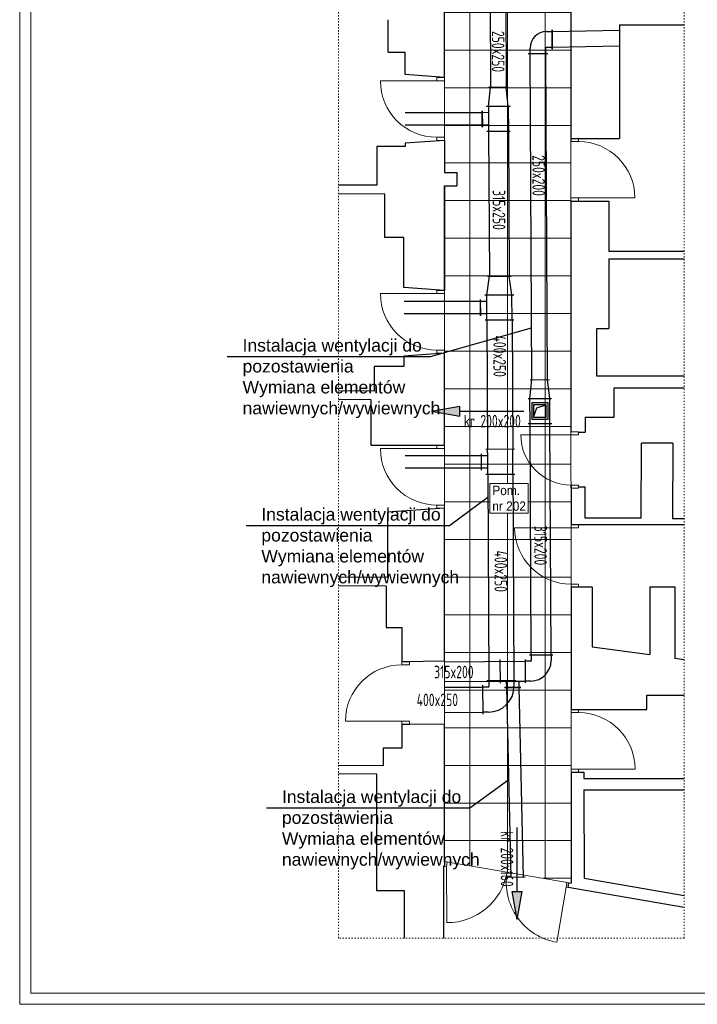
# Model space of a CAD drawing. Header units: millimetres. Extents: x 6904000 to 7075021, y 297772 to 407623.
# Tile 53 of 91: x 7010101 to 7020900, y 297772 to 313465. Entities that reach past the tile are written whole.
import ezdxf
from ezdxf.enums import TextEntityAlignment as Align

# ---------------------------------------------------------------- set-up
doc = ezdxf.new("R2010")
doc.units = ezdxf.units.MM
doc.linetypes.add('MCS - 2 piętro - koncepcja (2026.04.17)_do wysłania$0$ACAD_ISO03W100', pattern=[30, 12, -18])
for name, color, linetype, lineweight in [('$went_nawiew', 150, 'Continuous', 30), ('$went_wyciąg', 32, 'Continuous', 30), ('$WENTYLACJA_OPIS', 20, 'Continuous', 25), ('MCS - 2 piętro - koncepcja (2026.04.17)_do wysłania$0$Przekrojowa', 8, 'Continuous', 25), ('MCS - 2 piętro - koncepcja (2026.04.17)_do wysłania$0$S3_drzwi_nowe', 8, 'Continuous', 18), ('MCS - 2 piętro - koncepcja (2026.04.17)_do wysłania$0$S3_opis pomieszczeń', 8, 'Continuous', 0), ('MCS - 2 piętro - koncepcja (2026.04.17)_do wysłania$0$Widokowa', 8, 'Continuous', 9)]:
    doc.layers.add(name, color=color, linetype=linetype, lineweight=lineweight)
doc.layers.add('_MECH_OPIS', color=7, linetype='Continuous')
doc.layers.add('MCS - 2 piętro - koncepcja (2026.04.17)_do wysłania$0$Obrys powierzchni', color=8, linetype='Continuous', lineweight=9, plot=False)
doc.layers.add('S3_sufit S2', color=7, linetype='Continuous', lineweight=5, true_color=0x7f7f7f)
doc.styles.add('JOZEK', font='isocp3.shx', dxfattribs={"width": 0.9})
doc.styles.add('MCS - 2 piętro - koncepcja (2026.04.17)_do wysłania$0$ARIELCE', font='arial.ttf', dxfattribs={"width": 0.9})
doc.styles.get("Standard").update_dxf_attribs({"font": 'arial.ttf'})

# ---------------------------------------------------------------- blocks, each defined once
blk = doc.blocks.new('MCS - 2 piętro - koncepcja (2026.04.17)_do wysłania$0$zw$74BA')
at = {"layer": 'MCS - 2 piętro - koncepcja (2026.04.17)_do wysłania$0$S3_drzwi_nowe'}
blk.add_line((12, -5), (102, -5.1), dxfattribs=at)
for points in [[(0, -5), (0, 0), (12, 0), (12, -5)], [(-0.1, -100), (-0.1, -95), (11.9, -95), (11.9, -100)]]:
    blk.add_lwpolyline(points, close=True, dxfattribs=at)
blk.add_arc((12, -5), 90, 269.9563, 359.9563, dxfattribs=at)

msp = doc.modelspace()

# ---------------------------------------------------------------- hatches: boundary and pattern name
at = {"layer": '$WENTYLACJA_OPIS'}
for points in [[(7017114, 307146.5), (7017114, 307306.5), (7016666, 307226.5)], [(7017947.8, 299570.9), (7018107.8, 299571), (7018028.1, 299123)]]:
    msp.add_hatch(color=256, dxfattribs=at).paths.add_polyline_path(points)

# ---------------------------------------------------------------- linework, layer by layer
at = {"layer": '$went_nawiew', "ltscale": 1.6}
for p, q in [((7018495.2, 313274.7), (7018585.2, 313275.2)), ((7018586.6, 312995.2), (7018585, 313305.2)), ((7018585, 313305.2), (7018586.6, 312995.2)), ((7018585.2, 313275.2), (7019659.8, 313295.4)), ((7018207, 312923.2), (7018517, 312924.9)), ((7018207, 312923.2), (7018517, 312924.9)), ((7018237, 312923.4), (7018236.5, 313013.4)), ((7018264, 307727.2), (7018237, 312923.4)), ((7018487, 312924.7), (7018486.5, 313014.7)), ((7018514, 307728.5), (7018487, 312924.7)), ((7018496.5, 313024.7), (7018586.5, 313025.2)), ((7018586.5, 313025.2), (7019659.9, 313045.4)), ((7018233.1, 307427), (7018264, 307727.2)), ((7018234, 307727.1), (7018544, 307728.7)), ((7018234, 307727.1), (7018544, 307728.7)), ((7018548.1, 307428.7), (7018514, 307728.5)), ((7018203.1, 307426.9), (7018578.1, 307428.8)), ((7018203.1, 307426.9), (7018578.1, 307428.8)), ((7018235.1, 307027), (7018233.1, 307427)), ((7018550.1, 307028.7), (7018548.1, 307428.7)), ((7018205.1, 307026.9), (7018580.1, 307028.8)), ((7018205.1, 307026.9), (7018580.1, 307028.8)), ((7018254.3, 303339.3), (7018235.1, 307027)), ((7018569.3, 303340.9), (7018550.1, 307028.7)), ((7018599.3, 303341), (7018224.3, 303339.1)), ((7018224.3, 303339.1), (7018599.3, 303341)), ((7018254.3, 303339.3), (7018254.8, 303249.3)), ((7018569.3, 303340.9), (7018569.8, 303250.9)), ((7016869.7, 303232.1), (7018154.8, 303238.7)), ((7017754.5, 303266.7), (7017756.4, 302891.7)), ((7017754.6, 303236.7), (7018154.8, 303238.7)), ((7018154.7, 303268.7), (7018156.6, 302893.7)), ((7018154.7, 303268.7), (7018156.6, 302893.7)), ((7018154.7, 303268.7), (7018156.6, 302893.7)), ((7018244.8, 303239.2), (7018154.8, 303238.7)), ((7016869.7, 302917.1), (7018156.5, 302923.7)), ((7017756.3, 302921.7), (7017856.3, 302922.2)), ((7017856.3, 302922.2), (7018056.5, 302923.2)), ((7017856.4, 302922.1), (7017856.9, 302822.1)), ((7018056.4, 302923.1), (7018056.9, 302823.1)), ((7018056.5, 302923.2), (7018156.5, 302923.7)), ((7018246.5, 302924.2), (7018156.5, 302923.7)), ((7018086.9, 302825.6), (7017826.9, 302819.6)), ((7017826.9, 302821.9), (7018086.9, 302823.3)), ((7017856.9, 302820.3), (7017927.1, 299792.5)), ((7018056.9, 302824.9), (7018127, 299797.1)), ((7018157, 299797.8), (7017897.1, 299791.8))]:
    msp.add_line(p, q, dxfattribs=at)
at = {"layer": '$went_nawiew', "color": 2, "ltscale": 1.6}
for p, q in [((7018520.9, 307358.5), (7018260.9, 307357.2)), ((7018260.9, 307357.2), (7018262.3, 307097.2)), ((7018491.1, 307328.4), (7018291.1, 307327.3)), ((7018291.1, 307327.3), (7018292.1, 307127.3)), ((7018292.1, 307127.3), (7018341.3, 307277.6)), ((7018341.3, 307277.6), (7018491.1, 307328.4)), ((7018492.1, 307128.4), (7018491.1, 307328.4)), ((7018522.3, 307098.5), (7018520.9, 307358.5)), ((7018262.3, 307097.2), (7018522.3, 307098.5)), ((7018292.1, 307127.3), (7018492.1, 307128.4))]:
    msp.add_line(p, q, dxfattribs=at)
at = {"layer": '$went_nawiew', "ltscale": 1.6}
for centre, radius, start, end in [((7018496.5, 313014.7), 260, 90.29786, 180.29786), ((7018496.5, 313014.7), 10, 90.29786, 180.29786), ((7018244.8, 303249.2), 10, 270.29786, 0.29786), ((7018244.8, 303249.2), 325, 270.29786, 0.29786), ((7017856.3, 302922.1), 0.1, 0.29786, 90.29786), ((7018056.5, 302923.1), 0.1, 90.29786, 180.29786)]:
    msp.add_arc(centre, radius, start, end, dxfattribs=at)
at = {"layer": '$went_wyciąg', "ltscale": 1.6}
for p, q in [((7017593.3, 314434.6), (7017604, 312383.2)), ((7017843.3, 314435.9), (7017854, 312384.5)), ((7017573.1, 312083), (7017604, 312383.2)), ((7017574, 312383.1), (7017884, 312384.7)), ((7017884, 312384.7), (7017574, 312383.1)), ((7017888, 312084.7), (7017854, 312384.5)), ((7017474, 311982.4), (7016242.5, 311982.4)), ((7017473.3, 312012.4), (7017474.7, 311752.4)), ((7017573.5, 311982.9), (7017473.5, 311982.4)), ((7017474, 311752.4), (7017474, 312012.4)), ((7017918, 312084.8), (7017543.1, 312082.9)), ((7017543.1, 312082.9), (7017918, 312084.8)), ((7017573.1, 312083), (7017573.6, 311983)), ((7017573.6, 311983), (7017574.6, 311782.8)), ((7017888, 312084.7), (7017890.1, 311684.5)), ((7017474, 311782.4), (7016242.5, 311782.4)), ((7017574.5, 311782.9), (7017474.5, 311782.4)), ((7017920.1, 311684.6), (7017545.1, 311682.7)), ((7017920.1, 311684.6), (7017545.1, 311682.7)), ((7017574.6, 311782.8), (7017575.1, 311682.8)), ((7017575.1, 311682.8), (7017587.1, 309376.1)), ((7017890.1, 311684.5), (7017902.1, 309377.7)), ((7017546.2, 309075.8), (7017587.1, 309376.1)), ((7017557.1, 309375.9), (7017932.1, 309377.9)), ((7017932.1, 309377.9), (7017557.1, 309375.9)), ((7017946.2, 309077.9), (7017902.1, 309377.7)), ((7017447.8, 308745.2), (7017446.5, 309005.2)), ((7017447.1, 308745.2), (7017447.1, 309005.2)), ((7017976.2, 309078.1), (7017516.2, 309075.7)), ((7017516.2, 309075.7), (7017976.2, 309078.1)), ((7017546.7, 308975.8), (7017546.2, 309075.8)), ((7017948.3, 308677.7), (7017946.2, 309077.9)), ((7017447.1, 308975.2), (7016227.6, 308975.2)), ((7017546.6, 308975.7), (7017446.6, 308975.2)), ((7017547.7, 308775.7), (7017546.7, 308975.8)), ((7017447.1, 308775.2), (7016227.6, 308775.2)), ((7017547.6, 308775.8), (7017447.6, 308775.2)), ((7017978.3, 308677.9), (7017518.3, 308675.5)), ((7017978.3, 308677.9), (7017518.3, 308675.5)), ((7017548.3, 308675.7), (7017547.7, 308775.7)), ((7017548.3, 308675.7), (7017559, 306616.1)), ((7017948.3, 308677.7), (7017959, 306618.2)), ((7017459.9, 306515.5), (7016243.4, 306515.5)), ((7017460.6, 306285.5), (7017459.2, 306545.5)), ((7017559.4, 306516), (7017459.4, 306515.5)), ((7017459.9, 306285.5), (7017459.9, 306545.5)), ((7017989, 306618.4), (7017529, 306616)), ((7017989, 306618.4), (7017529, 306616)), ((7017559.5, 306516.1), (7017559, 306616.1)), ((7017560.5, 306315.9), (7017559.5, 306516.1)), ((7017961, 306218), (7017959, 306618.2)), ((7017459.9, 306315.5), (7016243.4, 306315.5)), ((7017560.4, 306316), (7017460.4, 306315.5)), ((7017561.1, 306215.9), (7017560.5, 306315.9)), ((7017991, 306218.2), (7017531.1, 306215.8)), ((7017991, 306218.2), (7017531.1, 306215.8)), ((7018008.1, 302930.5), (7017548.1, 302928.1)), ((7018008.1, 302930.5), (7017548.1, 302928.1)), ((7017578.1, 302928.2), (7017578.6, 302838.2)), ((7017978.1, 302930.3), (7017978.6, 302840.3)), ((7016869.7, 302824.5), (7017478.7, 302827.7)), ((7017478.5, 302857.7), (7017480.9, 302397.7)), ((7017478.5, 302857.7), (7017480.9, 302397.7)), ((7017568.7, 302828.2), (7017478.7, 302827.7)), ((7016869.7, 302424.5), (7017480.7, 302427.7)), ((7017570.7, 302428.2), (7017480.7, 302427.7))]:
    msp.add_line(p, q, dxfattribs=at)
for centre, radius, start, end in [((7017573.5, 311983), 0.1, 270.29785, 0.29785), ((7017574.5, 311782.8), 0.1, 0.29785, 90.29785), ((7017546.6, 308975.8), 0.1, 270.29785, 0.29785), ((7017547.6, 308775.7), 0.1, 0.29785, 90.29785), ((7017559.4, 306516.1), 0.1, 270.29785, 0.29785), ((7017560.4, 306315.9), 0.1, 0.29785, 90.29785), ((7017568.6, 302838.2), 10, 270.29786, 0.29786), ((7017568.6, 302838.2), 410, 270.29786, 0.29786)]:
    msp.add_arc(centre, radius, start, end, dxfattribs=at)
at = {"layer": '$WENTYLACJA_OPIS'}
for p, q in [((7016666, 307226.5), (7017114, 307306.5)), ((7017114, 307146.5), (7017114, 307306.5)), ((7016666, 307226.5), (7017114, 307146.5)), ((7017114, 307226.5), (7018134, 307226.5)), ((7018027.8, 299571), (7018027, 300591)), ((7017947.8, 299570.9), (7018107.8, 299571)), ((7018028.1, 299123), (7017947.8, 299570.9)), ((7018028.1, 299123), (7018107.8, 299571))]:
    msp.add_line(p, q, dxfattribs=at)
at = {"layer": '_MECH_OPIS'}
for points in [[(7013410.3, 308095.9), (7016650.3, 308095.9), (7018259.7, 308551.3)], [(7014037.3, 300902.1), (7017277.4, 300902.1), (7017896.8, 301357.6)]]:
    msp.add_lwpolyline(points, dxfattribs=at)
at = {"layer": 'MCS - 2 piętro - koncepcja (2026.04.17)_do wysłania$0$Obrys powierzchni', "ltscale": 1.6}
for points in [[(7010101.5, 327472.4), (7031101.5, 327472.4), (7031101.5, 297772.4), (7010101.5, 297772.4)], [(7010276.5, 327297.4), (7030926.5, 327297.4), (7030926.5, 297947.4), (7010276.5, 297947.4)]]:
    msp.add_lwpolyline(points, close=True, dxfattribs=at)
at = {"layer": 'MCS - 2 piętro - koncepcja (2026.04.17)_do wysłania$0$Przekrojowa', "ltscale": 1.6}
for p, q in [((7018884.4, 314452.2), (7018885.4, 311525.8)), ((7016869.7, 312540.8), (7016869.7, 314042)), ((7015972.3, 312945.6), (7015972.3, 313464.6)), ((7019659.8, 313383), (7019660.4, 311573.2)), ((7019659.8, 313383), (7020690.1, 313383)), ((7015972.3, 312945.6), (7016242.3, 312945.6)), ((7016242.3, 312589.2), (7016242.3, 312945.6)), ((7016869.7, 312540.8), (7016242.3, 312589.2)), ((7016869.7, 311540.8), (7016242.3, 311496.9)), ((7016242.3, 311496.9), (7016242.3, 311445.6)), ((7016869.7, 311540.8), (7016869.7, 311027.3)), ((7018885.4, 311573), (7019087.7, 311573)), ((7019087.7, 311573), (7019660.4, 311573.2)), ((7015792.3, 311445.6), (7015792.3, 310825.8)), ((7016242.3, 311445.6), (7015792.3, 311445.6)), ((7016869.7, 311027.3), (7017069.7, 311027.3)), ((7017069.7, 311027.3), (7017069.7, 310817.3)), ((7015792.3, 310825.8), (7015182.6, 310830)), ((7016869.7, 310817.3), (7016869.7, 309148.9)), ((7016869.7, 309148.9), (7016869.7, 310817.3)), ((7016869.7, 310817.3), (7017069.7, 310817.3)), ((7015922.3, 310684.9), (7015182.6, 310690)), ((7015922.3, 309995.6), (7015922.3, 310684.9)), ((7018885.8, 310573), (7018887.2, 306888.2)), ((7018885.8, 310573), (7019088, 310573)), ((7019088, 310573), (7019490.7, 310573.2)), ((7019490.7, 310573.2), (7019489.7, 309773)), ((7016222.3, 309995.6), (7015922.3, 309995.6)), ((7016222.3, 309198.9), (7016222.3, 309995.6)), ((7019489.7, 309773), (7020690.1, 309773)), ((7019490, 309653), (7020690.1, 309653)), ((7019490, 309653), (7019490.6, 308543)), ((7016869.7, 309148.9), (7016222.3, 309198.9)), ((7019298.4, 307783), (7019298, 308543)), ((7019298, 308543), (7019490.6, 308543)), ((7016869.7, 308148.9), (7016222.3, 308103.7)), ((7016222.3, 308103.7), (7016222.3, 307936.8)), ((7016869.7, 306678.4), (7016869.7, 308148.9)), ((7016222.3, 307936.8), (7015752.3, 307936.8)), ((7015752.3, 307936.8), (7015752.3, 307546.1)), ((7020690.1, 307783), (7019298.4, 307783)), ((7019575.6, 307597.6), (7020690.1, 307597.6)), ((7019575.6, 307127.6), (7019575.6, 307597.6)), ((7015752.3, 307546.1), (7015182.6, 307550)), ((7015702.2, 307406.4), (7015182.6, 307410)), ((7015702.2, 306678.4), (7015702.2, 307406.4)), ((7019111.8, 307127.6), (7019112, 306888.2)), ((7019111.8, 307127.6), (7019575.6, 307127.6)), ((7018887.2, 306888.2), (7018887.2, 306888.2)), ((7019007.2, 306888.2), (7019112, 306888.2)), ((7016242.2, 306678.4), (7015702.2, 306678.4)), ((7016869.7, 306678.4), (7016242.2, 306678.4)), ((7020005.6, 305517.6), (7020011.3, 306717.6)), ((7020511.3, 306717.6), (7020011.3, 306717.6)), ((7020511.3, 306717.6), (7020505.1, 305507.6)), ((7018887.5, 306045.8), (7018888.2, 305418.2)), ((7018887.5, 306018.2), (7018887.5, 306018.2)), ((7019007.2, 306018.2), (7019112.3, 306018.2)), ((7019110.5, 305517.6), (7019112.3, 306018.2)), ((7016869.7, 305678.4), (7015962.2, 305615)), ((7015962.2, 305615), (7015962.2, 304574.7)), ((7016869.7, 303239.5), (7016869.7, 305678.4)), ((7018888.2, 305418.2), (7020572.3, 305418.2)), ((7020005.6, 305517.6), (7019110.5, 305517.6)), ((7020690.1, 305507.6), (7020505.1, 305507.6)), ((7020572.3, 305418.2), (7020690.1, 305418.2)), ((7015962.2, 304574.7), (7015182.6, 304580)), ((7015939.7, 304434.8), (7015182.6, 304440)), ((7015939.7, 304434.8), (7015939.7, 303775.6)), ((7018888.2, 304428.1), (7018889.3, 302471)), ((7019222.8, 304418.3), (7018888.2, 304418.2)), ((7019222.8, 304418.3), (7019223, 303468.2)), ((7020142.1, 304428.2), (7020142.5, 303346.2)), ((7020142.1, 304428.2), (7020542.7, 304428.2)), ((7020542.7, 304428.2), (7020543.1, 303282.7)), ((7015939.7, 303775.6), (7016192.2, 303775.6)), ((7016192.2, 303775.6), (7016192.2, 303233)), ((7019223, 303468.2), (7020142.5, 303346.2)), ((7016869.7, 303239.5), (7016192.2, 303233)), ((7020690.1, 303260.6), (7020543.1, 303282.7)), ((7020094, 302701), (7020690.1, 302701.1)), ((7020094, 302471), (7020094, 302701)), ((7018889.3, 302471), (7019094, 302471)), ((7019094, 302471), (7020094, 302471)), ((7016192.2, 302239.5), (7016192.2, 301855.6)), ((7016869.7, 302239.5), (7016192.2, 302233)), ((7016869.7, 300050), (7016869.7, 302239.5)), ((7016192.2, 301855.6), (7015892.2, 301855.6)), ((7015892.2, 301855.6), (7015892.2, 301575.1)), ((7015892.2, 301575.1), (7015182.6, 301580)), ((7018889.7, 301471), (7018889.7, 299704.6)), ((7018889.7, 301471), (7019094.1, 301471)), ((7019094.4, 301471), (7019094.1, 301371)), ((7015793.2, 301438.7), (7015182.6, 301442.9)), ((7015793.2, 299578.4), (7015793.2, 301438.7)), ((7019094.1, 301371), (7020690.1, 301371)), ((7019094.2, 301189.4), (7020690.1, 301189.4)), ((7019094.2, 301189.4), (7019094.7, 299780.5)), ((7016869.6, 299968.9), (7016883, 300047.7)), ((7016869.7, 300050), (7016883, 300047.7)), ((7016853.2, 299971.7), (7016853.2, 298828.1)), ((7016869.7, 299968.9), (7016853.2, 299971.7)), ((7016869.7, 299968.9), (7016869.7, 299969.1)), ((7019094.7, 299780.5), (7020690.1, 299507.7)), ((7016233.2, 299578.4), (7015793.2, 299578.4)), ((7016233.2, 298828.1), (7016233.2, 299578.4)), ((7018841.2, 299631.8), (7018854.6, 299710.6)), ((7020690.1, 299315.6), (7018841.3, 299631.8)), ((7018854.6, 299710.6), (7018889.7, 299704.6))]:
    msp.add_line(p, q, dxfattribs=at)
at = {"layer": 'MCS - 2 piętro - koncepcja (2026.04.17)_do wysłania$0$S3_drzwi_nowe'}
for p, q in [((7019005.4, 310623), (7019905.4, 310623)), ((7018887.2, 306848.3), (7018087.2, 306848.3)), ((7018888.2, 305368.2), (7017988.2, 305368.2)), ((7016914.2, 300042.4), (7016883, 300047.7)), ((7016900.7, 299963.6), (7016914.2, 300042.4)), ((7016900.7, 299963.6), (7016869.5, 299968.9)), ((7016900.7, 299963.6), (7016908.6, 299074)), ((7018810, 299637.1), (7018660.3, 298761.3)), ((7018810, 299637.1), (7018823.4, 299715.9)), ((7018810, 299637.1), (7018841.2, 299631.8)), ((7018823.4, 299715.9), (7018854.6, 299710.6))]:
    msp.add_line(p, q, dxfattribs=at)
for points in [[(7018885.4, 311573), (7018885.4, 311523), (7019005.4, 311523), (7019005.4, 311573)], [(7018885.4, 310623), (7018885.4, 310573), (7019005.4, 310573), (7019005.4, 310623)], [(7018887.2, 306848.3), (7018887.2, 306898.3), (7019007.2, 306898.3), (7019007.2, 306848.3)], [(7018887.2, 305998.3), (7018887.2, 306048.3), (7019007.2, 306048.3), (7019007.2, 305998.3)], [(7019008.2, 305368.2), (7019008.2, 305418.2), (7018888.2, 305418.2), (7018888.2, 305368.2)], [(7019008.2, 304418.2), (7019008.2, 304468.2), (7018888.2, 304468.2), (7018888.2, 304418.2)]]:
    msp.add_lwpolyline(points, close=True, dxfattribs=at)
for centre, radius, start, end in [((7019005.4, 310623), 900, 359.99989, 89.99989), ((7018887.2, 306848.3), 800, 179.99989, 269.99989), ((7018888.2, 305368.2), 900, 179.99913, 269.99913), ((7016914.2, 300042.4), 968.4, 269.66698, 350.2966), ((7018823.4, 299715.9), 968.4, 170.2966, 260.30013)]:
    msp.add_arc(centre, radius, start, end, dxfattribs=at)
at = {"layer": 'MCS - 2 piętro - koncepcja (2026.04.17)_do wysłania$0$Widokowa', "linetype": 'MCS - 2 piętro - koncepcja (2026.04.17)_do wysłania$0$ACAD_ISO03W100', "ltscale": 1.6}
for p, q in [((7015182.6, 326592), (7015182.6, 298828.1)), ((7020690.1, 326592), (7020690.1, 298828.1)), ((7020690.1, 298828.1), (7015182.6, 298828.1))]:
    msp.add_line(p, q, dxfattribs=at)
at = {"layer": 'S3_sufit S2', "ltscale": 1.6}
for points in [[(7018889.7, 299704.6), (7018880.8, 325353.3), (7016869.7, 325353.2), (7016869.7, 311028), (7017069.7, 311028), (7017069.7, 310817.3), (7016869.7, 310817.3), (7016869.7, 303239.5), (7016869.7, 303233), (7016869.7, 302239.5), (7016869.7, 302239.5), (7016869.7, 300050), (7018889.7, 299704.6)], [(7016869.7, 312980.7), (7017275.2, 312980.7), (7017275.2, 313580.7), (7016869.7, 313580.7)], [(7018884.9, 313580.7), (7018475.2, 313580.7), (7018475.2, 312980.7), (7018885.1, 312980.7)], [(7016869.7, 312380.7), (7017275.2, 312380.7), (7017275.2, 312980.7), (7016869.7, 312980.7)], [(7018885.1, 312980.7), (7018475.2, 312980.7), (7018475.2, 312380.7), (7018885.3, 312380.7)], [(7016869.7, 311780.7), (7017275.2, 311780.7), (7017275.2, 312380.7), (7016869.7, 312380.7)], [(7018885.3, 312380.7), (7018475.2, 312380.7), (7018475.2, 311780.7), (7018885.5, 311780.7)], [(7016869.7, 311180.7), (7017275.2, 311180.7), (7017275.2, 311780.7), (7016869.7, 311780.7)], [(7018885.5, 311780.7), (7018475.2, 311780.7), (7018475.2, 311180.7), (7018885.7, 311180.7)], [(7016869.7, 310580.7), (7017275.2, 310580.7), (7017275.2, 311180.7), (7016869.7, 311180.7)], [(7018885.7, 311180.7), (7018475.2, 311180.7), (7018475.2, 310580.7), (7018885.9, 310580.7)], [(7016869.7, 309980.7), (7017275.2, 309980.7), (7017275.2, 310580.7), (7016869.7, 310580.7)], [(7018885.9, 310580.7), (7018475.2, 310580.7), (7018475.2, 309980.7), (7018886.1, 309980.7)], [(7016869.7, 309380.7), (7017275.2, 309380.7), (7017275.2, 309980.7), (7016869.7, 309980.7)], [(7018886.1, 309980.7), (7018475.2, 309980.7), (7018475.2, 309380.7), (7018886.3, 309380.7)], [(7016869.7, 308780.7), (7017275.2, 308780.7), (7017275.2, 309380.7), (7016869.7, 309380.7)], [(7018886.3, 309380.7), (7018475.2, 309380.7), (7018475.2, 308780.7), (7018886.5, 308780.7)], [(7016869.7, 308180.7), (7017275.2, 308180.7), (7017275.2, 308780.7), (7016869.7, 308780.7)], [(7018886.5, 308780.7), (7018475.2, 308780.7), (7018475.2, 308180.7), (7018886.7, 308180.7)], [(7016869.7, 307580.7), (7017275.2, 307580.7), (7017275.2, 308180.7), (7016869.7, 308180.7)], [(7018886.7, 308180.7), (7018475.2, 308180.7), (7018475.2, 307580.7), (7018886.9, 307580.7)], [(7016869.7, 306980.7), (7017275.2, 306980.7), (7017275.2, 307580.7), (7016869.7, 307580.7)], [(7018886.9, 307580.7), (7018475.2, 307580.7), (7018475.2, 306980.7), (7018887.1, 306980.7)], [(7016869.7, 306380.7), (7017275.2, 306380.7), (7017275.2, 306980.7), (7016869.7, 306980.7)], [(7018887.1, 306980.7), (7018475.2, 306980.7), (7018475.2, 306380.7), (7018887.4, 306380.7)], [(7016869.7, 305780.7), (7017275.2, 305780.7), (7017275.2, 306380.7), (7016869.7, 306380.7)], [(7018887.4, 306380.7), (7018475.2, 306380.7), (7018475.2, 305780.7), (7018887.6, 305780.7)], [(7016869.7, 305180.7), (7017275.2, 305180.7), (7017275.2, 305780.7), (7016869.7, 305780.7)], [(7018887.6, 305780.7), (7018475.2, 305780.7), (7018475.2, 305180.7), (7018887.8, 305180.7)], [(7016869.7, 304580.7), (7017275.2, 304580.7), (7017275.2, 305180.7), (7016869.7, 305180.7)], [(7018887.8, 305180.7), (7018475.2, 305180.7), (7018475.2, 304580.7), (7018888, 304580.7)], [(7016869.7, 303980.7), (7017275.2, 303980.7), (7017275.2, 304580.7), (7016869.7, 304580.7)], [(7018888, 304580.7), (7018475.2, 304580.7), (7018475.2, 303980.7), (7018888.2, 303980.7)], [(7016869.7, 303380.7), (7017275.2, 303380.7), (7017275.2, 303980.7), (7016869.7, 303980.7)], [(7018888.2, 303980.7), (7018475.2, 303980.7), (7018475.2, 303380.7), (7018888.4, 303380.7)], [(7016869.7, 302780.7), (7017275.2, 302780.7), (7017275.2, 303380.7), (7016869.7, 303380.7)], [(7018888.4, 303380.7), (7018475.2, 303380.7), (7018475.2, 302780.7), (7018888.6, 302780.7)], [(7016869.7, 302180.7), (7017275.2, 302180.7), (7017275.2, 302780.7), (7016869.7, 302780.7)], [(7018888.6, 302780.7), (7018475.2, 302780.7), (7018475.2, 302180.7), (7018888.8, 302180.7)], [(7016869.7, 301580.7), (7017275.2, 301580.7), (7017275.2, 302180.7), (7016869.7, 302180.7)], [(7018888.8, 302180.7), (7018475.2, 302180.7), (7018475.2, 301580.7), (7018889, 301580.7)], [(7016869.7, 300980.7), (7017275.2, 300980.7), (7017275.2, 301580.7), (7016869.7, 301580.7)], [(7018889, 301580.7), (7018475.2, 301580.7), (7018475.2, 300980.7), (7018889.2, 300980.7)], [(7016869.7, 300380.7), (7017275.2, 300380.7), (7017275.2, 300980.7), (7016869.7, 300980.7)], [(7018889.2, 300980.7), (7018475.2, 300980.7), (7018475.2, 300380.7), (7018889.4, 300380.7)], [(7017275.2, 299980.7), (7017275.2, 300380.7), (7016869.7, 300380.7)], [(7017875.2, 299878.1), (7017875.2, 300380.7), (7017275.2, 300380.7), (7017275.2, 299980.7)], [(7018444.4, 299780.7), (7018475.2, 299780.7), (7018475.2, 300380.7), (7017875.2, 300380.7), (7017875.2, 299878.1)], [(7018889.4, 300380.7), (7018475.2, 300380.7), (7018475.2, 299780.7), (7018889.6, 299780.7)], [(7018475.2, 299775.5), (7018475.2, 299780.7), (7018444.4, 299780.7)], [(7018889.6, 299780.7), (7018475.2, 299780.7), (7018475.2, 299775.5)]]:
    msp.add_lwpolyline(points, dxfattribs=at)
for points in [[(7017275.2, 312980.7), (7017875.2, 312980.7), (7017875.2, 313580.7), (7017275.2, 313580.7)], [(7017875.2, 312980.7), (7018475.2, 312980.7), (7018475.2, 313580.7), (7017875.2, 313580.7)], [(7017275.2, 312380.7), (7017875.2, 312380.7), (7017875.2, 312980.7), (7017275.2, 312980.7)], [(7017875.2, 312380.7), (7018475.2, 312380.7), (7018475.2, 312980.7), (7017875.2, 312980.7)], [(7017275.2, 311780.7), (7017875.2, 311780.7), (7017875.2, 312380.7), (7017275.2, 312380.7)], [(7017875.2, 311780.7), (7018475.2, 311780.7), (7018475.2, 312380.7), (7017875.2, 312380.7)], [(7017275.2, 311180.7), (7017875.2, 311180.7), (7017875.2, 311780.7), (7017275.2, 311780.7)], [(7017875.2, 311180.7), (7018475.2, 311180.7), (7018475.2, 311780.7), (7017875.2, 311780.7)], [(7017275.2, 310580.7), (7017875.2, 310580.7), (7017875.2, 311180.7), (7017275.2, 311180.7)], [(7017875.2, 310580.7), (7018475.2, 310580.7), (7018475.2, 311180.7), (7017875.2, 311180.7)], [(7017275.2, 309980.7), (7017875.2, 309980.7), (7017875.2, 310580.7), (7017275.2, 310580.7)], [(7017875.2, 309980.7), (7018475.2, 309980.7), (7018475.2, 310580.7), (7017875.2, 310580.7)], [(7017275.2, 309380.7), (7017875.2, 309380.7), (7017875.2, 309980.7), (7017275.2, 309980.7)], [(7017875.2, 309380.7), (7018475.2, 309380.7), (7018475.2, 309980.7), (7017875.2, 309980.7)], [(7017275.2, 308780.7), (7017875.2, 308780.7), (7017875.2, 309380.7), (7017275.2, 309380.7)], [(7017875.2, 308780.7), (7018475.2, 308780.7), (7018475.2, 309380.7), (7017875.2, 309380.7)], [(7017275.2, 308180.7), (7017875.2, 308180.7), (7017875.2, 308780.7), (7017275.2, 308780.7)], [(7017875.2, 308180.7), (7018475.2, 308180.7), (7018475.2, 308780.7), (7017875.2, 308780.7)], [(7017275.2, 307580.7), (7017875.2, 307580.7), (7017875.2, 308180.7), (7017275.2, 308180.7)], [(7017875.2, 307580.7), (7018475.2, 307580.7), (7018475.2, 308180.7), (7017875.2, 308180.7)], [(7017275.2, 306980.7), (7017875.2, 306980.7), (7017875.2, 307580.7), (7017275.2, 307580.7)], [(7017875.2, 306980.7), (7018475.2, 306980.7), (7018475.2, 307580.7), (7017875.2, 307580.7)], [(7017275.2, 306380.7), (7017875.2, 306380.7), (7017875.2, 306980.7), (7017275.2, 306980.7)], [(7017875.2, 306380.7), (7018475.2, 306380.7), (7018475.2, 306980.7), (7017875.2, 306980.7)], [(7017275.2, 305780.7), (7017875.2, 305780.7), (7017875.2, 306380.7), (7017275.2, 306380.7)], [(7017875.2, 305780.7), (7018475.2, 305780.7), (7018475.2, 306380.7), (7017875.2, 306380.7)], [(7017275.2, 305180.7), (7017875.2, 305180.7), (7017875.2, 305780.7), (7017275.2, 305780.7)], [(7017875.2, 305180.7), (7018475.2, 305180.7), (7018475.2, 305780.7), (7017875.2, 305780.7)], [(7017275.2, 304580.7), (7017875.2, 304580.7), (7017875.2, 305180.7), (7017275.2, 305180.7)], [(7017875.2, 304580.7), (7018475.2, 304580.7), (7018475.2, 305180.7), (7017875.2, 305180.7)], [(7017275.2, 303980.7), (7017875.2, 303980.7), (7017875.2, 304580.7), (7017275.2, 304580.7)], [(7017875.2, 303980.7), (7018475.2, 303980.7), (7018475.2, 304580.7), (7017875.2, 304580.7)], [(7017275.2, 303380.7), (7017875.2, 303380.7), (7017875.2, 303980.7), (7017275.2, 303980.7)], [(7017875.2, 303380.7), (7018475.2, 303380.7), (7018475.2, 303980.7), (7017875.2, 303980.7)], [(7017275.2, 302780.7), (7017875.2, 302780.7), (7017875.2, 303380.7), (7017275.2, 303380.7)], [(7017875.2, 302780.7), (7018475.2, 302780.7), (7018475.2, 303380.7), (7017875.2, 303380.7)], [(7017275.2, 302180.7), (7017875.2, 302180.7), (7017875.2, 302780.7), (7017275.2, 302780.7)], [(7017875.2, 302180.7), (7018475.2, 302180.7), (7018475.2, 302780.7), (7017875.2, 302780.7)], [(7017275.2, 301580.7), (7017875.2, 301580.7), (7017875.2, 302180.7), (7017275.2, 302180.7)], [(7017875.2, 301580.7), (7018475.2, 301580.7), (7018475.2, 302180.7), (7017875.2, 302180.7)], [(7017275.2, 300980.7), (7017875.2, 300980.7), (7017875.2, 301580.7), (7017275.2, 301580.7)], [(7017875.2, 300980.7), (7018475.2, 300980.7), (7018475.2, 301580.7), (7017875.2, 301580.7)], [(7017275.2, 300380.7), (7017875.2, 300380.7), (7017875.2, 300980.7), (7017275.2, 300980.7)], [(7017875.2, 300380.7), (7018475.2, 300380.7), (7018475.2, 300980.7), (7017875.2, 300980.7)]]:
    msp.add_lwpolyline(points, close=True, dxfattribs=at)

# ---------------------------------------------------------------- block references
at = {"layer": 'MCS - 2 piętro - koncepcja (2026.04.17)_do wysłania$0$S3_drzwi_nowe', "yscale": 10, "zscale": 10}
for p, xscale, rotation in [((7016869.7, 312540.8), -10, 359.9561940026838), ((7016869.7, 309148.9), -10, 359.9561940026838), ((7016869.7, 306678.4), -10, 359.9561940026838), ((7016312.2, 302233), 10, 180.0435896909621), ((7018889.3, 301471), -10, 179.9561940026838)]:
    msp.add_blockref('MCS - 2 piętro - koncepcja (2026.04.17)_do wysłania$0$zw$74BA', p, dxfattribs=dict(at, xscale=xscale, rotation=rotation))

# ---------------------------------------------------------------- texts
at = {"layer": '$WENTYLACJA_OPIS', "style": 'JOZEK', "oblique": 0, "width": 0.75}
for s, rotation, p in [('250x250', 270.04115, (7017726, 312957.5)), ('250x200', 270.04115, (7018372.1, 310980.6)), ('315x250', 270.04115, (7017739.1, 310432.5)), ('400x250', 270.04115, (7017751.3, 308101.4)), ('kr 200x200', 0.00114, (7017633.6, 307066.5)), ('315x200', 270.04115, (7018402.7, 305084.5)), ('400x250', 270.04115, (7017769.1, 304673.7)), ('315x200', 0.04115, (7017020.5, 303068.8)), ('400x250', 0.04115, (7016757.4, 302624)), ('kr 200x160', 270.04115, (7017867.4, 300090.4))]:
    msp.add_text(s, height=200, rotation=rotation, dxfattribs=at).set_placement(p, align=Align.MIDDLE_CENTER)
at = {"layer": '_MECH_OPIS', "char_height": 200, "width": 2986.393, "attachment_point": 1}
for insert in [(7013653.3, 308375.2), (7013952.4, 305681.4), (7014280.3, 301181.4)]:
    msp.add_mtext('Instalacja wentylacji do pozostawienia\\PWymiana elementów nawiewnych/wywiewnych\\P', dxfattribs=dict(at, insert=insert))

# ---------------------------------------------------------------- next in the draw order: texts
at = {"layer": 'MCS - 2 piętro - koncepcja (2026.04.17)_do wysłania$0$S3_opis pomieszczeń', "insert": (7017633.8, 306037.3), "char_height": 75, "attachment_point": 1, "style": 'MCS - 2 piętro - koncepcja (2026.04.17)_do wysłania$0$ARIELCE', "bg_fill": 18}
msp.add_mtext('{\\fArial|b0|i0|c238|p34;\\H2x;Pom.\\Pnr 202}', dxfattribs=at)

# ---------------------------------------------------------------- next in the draw order: linework, layer by layer
at = {"layer": '$went_wyciąg', "ltscale": 1.6}
for p, q in [((7017561.1, 306215.9), (7017578.1, 302928.2)), ((7017961, 306218), (7017978.1, 302930.3))]:
    msp.add_line(p, q, dxfattribs=at)
at = {"layer": '_MECH_OPIS'}
msp.add_lwpolyline([(7013709.3, 305402.1), (7016949.4, 305402.1), (7017568.8, 305857.6)], dxfattribs=at)

doc.saveas('drawing.dxf')
